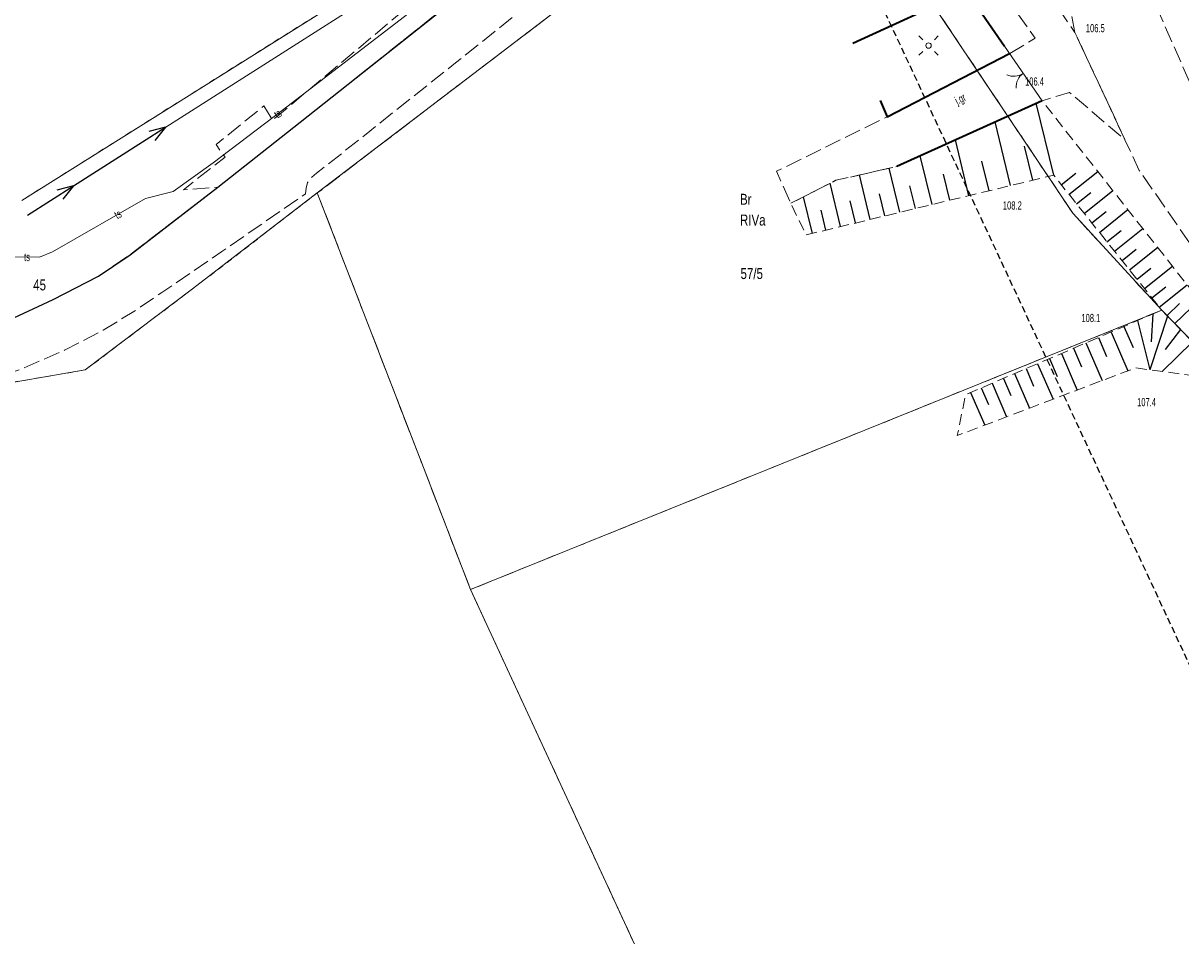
# Model space of a CAD drawing. Header units: metres. Extents: x 5550910 to 5553628, y 5952297 to 5957865.
# Tile 24 of 36: x 5551363 to 5551469, y 5955328 to 5955411. Entities that reach past the tile are written whole.
import ezdxf
from ezdxf.enums import TextEntityAlignment as Align

# ---------------------------------------------------------------- set-up
doc = ezdxf.new("R2010")
doc.units = ezdxf.units.M
for name, pattern in [('1.0_0.5', [1.5, 1, -0.5]), ('1.5_0.5', [2, 1.5, -0.5]), ('2', [0.9, 0.6, -0.3]), ('219-500', [0]), ('egkk-500', [2, 1.5, -0.5]), ('egug-500', [1, 0.5, -0.5]), ('otob_500', [0]), ('suep_nn_500', [0])]:
    doc.linetypes.add(name, pattern=pattern)
doc.layers.get('0').update_dxf_attribs({"color": 2, "lineweight": 5})
doc.styles.get("Standard").update_dxf_attribs({"font": 'Working1250', "width": 0.75})
doc.linetypes.add('902-500', pattern='A,3.75,0,[1,ksztalty.shx,S=0.5,R=0,X=0,Y=0],3.75', length=7.5)

# ---------------------------------------------------------------- blocks, each defined once
blk = doc.blocks.new('SM01')
at = {"color": 0, "linetype": 'Continuous', "lineweight": 13}
for p, q in [((-0.53, 0.531), (-0.883, 0.884)), ((0.531, 0.531), (0.884, 0.884)), ((-0.53, -0.53), (-0.883, -0.883)), ((0.531, -0.53), (0.884, -0.883))]:
    blk.add_line(p, q, dxfattribs=at)
blk.add_circle((0, 0), 0.25, dxfattribs=at)
blk = doc.blocks.new('PW01')
at = {"linetype": 'Continuous', "lineweight": 13}
h = blk.add_hatch(color=0, dxfattribs=at)
edge = h.paths.add_edge_path()
edge.add_arc((0, 0), 0.045, 0, 360)
blk = doc.blocks.new('US15')
at = {"color": 0, "linetype": 'Continuous', "lineweight": 13}
blk.add_circle((0, 0), 0.25, dxfattribs=at)
blk = doc.blocks.new('OK02')
at = {"color": 0, "linetype": 'Continuous', "lineweight": 0}
for centre, start, end in [((-1.5, 0), 0, 60), ((1.5, 0), 120, 180)]:
    blk.add_arc(centre, 1.5, start, end, dxfattribs=at)
blk = doc.blocks.new('SUEP1')
at = {"color": 0, "linetype": 'Continuous'}
for p, q in [((0, 0), (5, 0)), ((5, 0), (3.5, 0.5)), ((5, 0), (3.5, -0.5)), ((5, 0), (15, 0)), ((15, 0), (13.5, 0.5)), ((15, 0), (13.5, -0.5))]:
    blk.add_line(p, q, dxfattribs=at)

msp = doc.modelspace()

# ---------------------------------------------------------------- linework, layer by layer
at = {"layer": '000 Inne (niezydentyfikowane)', "color": 7, "linetype": 'CONTINUOUS', "lineweight": 25, "flags": 128}
for points in [[(5551457.06, 5955397.36), (5551455.47, 5955403.95)], [(5551453.1, 5955396.41), (5551451.7, 5955402.24)], [(5551449.28, 5955395.49), (5551448.06, 5955400.59)], [(5551445.92, 5955394.68), (5551444.84, 5955399.13)], [(5551455.14, 5955396.9), (5551454.39, 5955400.01)], [(5551442.97, 5955393.97), (5551442, 5955398)], [(5551451.14, 5955395.93), (5551450.48, 5955398.66)], [(5551440.26, 5955393.31), (5551439.27, 5955397.39)], [(5551447.54, 5955395.07), (5551446.97, 5955397.45)], [(5551457.76, 5955396.48), (5551459.08, 5955397.54)], [(5551458.46, 5955395.61), (5551461.09, 5955397.71)], [(5551437.54, 5955392.66), (5551436.58, 5955396.63)], [(5551444.4, 5955394.31), (5551443.89, 5955396.39)], [(5551459.86, 5955393.87), (5551462.47, 5955395.96)], [(5551434.96, 5955392.04), (5551434.15, 5955395.39)], [(5551438.9, 5955392.99), (5551438.41, 5955395.03)], [(5551441.61, 5955393.64), (5551441.12, 5955395.67)], [(5551459.16, 5955394.74), (5551460.47, 5955395.79)], [(5551436.2, 5955392.34), (5551435.77, 5955394.16)], [(5551460.56, 5955393), (5551461.86, 5955394.04)], [(5551461.25, 5955392.13), (5551463.85, 5955394.22)], [(5551461.94, 5955391.27), (5551463.24, 5955392.31)], [(5551462.63, 5955390.41), (5551465.22, 5955392.48)], [(5551463.32, 5955389.55), (5551464.61, 5955390.58)], [(5551464.01, 5955388.69), (5551466.58, 5955390.76)], [(5551464.69, 5955387.84), (5551465.97, 5955388.87)], [(5551465.37, 5955386.99), (5551467.93, 5955389.04)], [(5551466.05, 5955386.14), (5551467.33, 5955387.16)], [(5551466.73, 5955385.3), (5551469.27, 5955387.34)], [(5551467.44, 5955384.52), (5551468.59, 5955385.63)], [(5551468.15, 5955383.79), (5551470.37, 5955385.94)], [(5551467.49, 5955384.47), (5551465.87, 5955379.55)], [(5551466.14, 5955384.66), (5551466, 5955382.1)], [(5551463.49, 5955383.52), (5551464.33, 5955381.58)], [(5551464.75, 5955384.06), (5551465.87, 5955379.55)], [(5551468.68, 5955383.24), (5551467.27, 5955381.4)], [(5551461.15, 5955382.51), (5551461.91, 5955380.76)], [(5551462.32, 5955383.01), (5551463.84, 5955379.46)], [(5551469.78, 5955382.11), (5551467, 5955379.4)], [(5551457.77, 5955381.05), (5551459.21, 5955377.7)], [(5551458.88, 5955381.53), (5551459.61, 5955379.83)], [(5551460.01, 5955382.02), (5551461.5, 5955378.57)], [(5551455.59, 5955380.11), (5551457, 5955376.86)], [(5551456.67, 5955380.58), (5551457.39, 5955378.93)], [(5551453.48, 5955379.2), (5551454.84, 5955376.04)], [(5551454.53, 5955379.66), (5551455.22, 5955378.05)], [(5551450.43, 5955377.89), (5551451.08, 5955376.37)], [(5551451.43, 5955378.32), (5551452.75, 5955375.25)], [(5551452.45, 5955378.76), (5551453.12, 5955377.2)], [(5551449.45, 5955377.47), (5551450.74, 5955374.48)]]:
    msp.add_lwpolyline(points, dxfattribs=at)
at = {"layer": '217-kontur klasyfikacyjny', "color": 92, "linetype": 'egkk-500', "lineweight": 18, "flags": 128}
for points in [[(5551434.58, 5955430.03), (5551389.62, 5955395.74)], [(5551458.8, 5955393.9), (5551434.58, 5955430.03)], [(5551389.62, 5955395.74), (5551399.34, 5955370.6)], [(5551466.96, 5955385.01), (5551458.8, 5955393.9)], [(5551466.96, 5955385.01), (5551403.65, 5955359.44)], [(5551474.43, 5955377.32), (5551466.96, 5955385.01)], [(5551399.34, 5955370.6), (5551403.65, 5955359.44)], [(5551403.65, 5955359.44), (5551435.03, 5955291.6)]]:
    msp.add_lwpolyline(points, dxfattribs=at)
at = {"layer": '218-kontur użytku gruntowego', "color": 3, "linetype": 'egug-500', "lineweight": 18, "flags": 128}
for points in [[(5551434.58, 5955430.03), (5551389.62, 5955395.74)], [(5551458.8, 5955393.9), (5551434.58, 5955430.03)], [(5551392.03, 5955413.56), (5551362.57, 5955395.06)], [(5551378.18, 5955386.95), (5551389.62, 5955395.74)], [(5551389.62, 5955395.74), (5551399.34, 5955370.6)], [(5551466.96, 5955385.01), (5551458.8, 5955393.9)], [(5551368.37, 5955379.54), (5551378.18, 5955386.95)], [(5551466.96, 5955385.01), (5551403.65, 5955359.44)], [(5551474.43, 5955377.32), (5551466.96, 5955385.01)], [(5551358.82, 5955377.91), (5551368.37, 5955379.54)], [(5551399.34, 5955370.6), (5551403.65, 5955359.44)], [(5551403.65, 5955359.44), (5551435.03, 5955291.6)]]:
    msp.add_lwpolyline(points, dxfattribs=at)
at = {"layer": '219-działka ewidencyjna', "color": 7, "linetype": '219-500', "lineweight": 18, "flags": 128}
for points in [[(5551434.58, 5955430.03), (5551389.62, 5955395.74)], [(5551434.58, 5955430.03), (5551458.8, 5955393.9)], [(5551362.57, 5955395.06), (5551394.78, 5955415.29)], [(5551389.62, 5955395.74), (5551378.18, 5955386.95)], [(5551399.34, 5955370.6), (5551389.62, 5955395.74)], [(5551466.96, 5955385.01), (5551458.8, 5955393.9)], [(5551378.18, 5955386.95), (5551368.37, 5955379.54)], [(5551466.96, 5955385.01), (5551403.65, 5955359.44)], [(5551474.43, 5955377.32), (5551466.96, 5955385.01)], [(5551368.37, 5955379.54), (5551358.82, 5955377.91)], [(5551403.65, 5955359.44), (5551399.34, 5955370.6)], [(5551435.03, 5955291.6), (5551403.65, 5955359.44)]]:
    msp.add_lwpolyline(points, dxfattribs=at)
at = {"layer": 'brama', "color": 7, "linetype": 'otob_500', "lineweight": 18, "flags": 128}
msp.add_lwpolyline([(5551455.99, 5955404.18), (5551452.54, 5955409.19)], dxfattribs=at)
at = {"layer": 'jezdnia', "color": 7, "linetype": '1.5_0.5', "lineweight": 18, "flags": 128}
for points in [[(5551463.99, 5955508.72), (5551464.39, 5955510.17), (5551465.07, 5955505.61), (5551465.39, 5955501.99), (5551462.91, 5955484.42), (5551462.27, 5955479.67), (5551460.83, 5955471.81), (5551458.82, 5955463.86), (5551456.72, 5955457.82), (5551454.17, 5955453.78), (5551451.28, 5955450.59), (5551447.81, 5955447.52), (5551440.51, 5955442.48), (5551429.4, 5955434.24), (5551420.39, 5955427.48), (5551415.4, 5955423.77), (5551410.03, 5955419.68), (5551404.02, 5955414.89), (5551388.06, 5955402.21), (5551380.5, 5955396.26), (5551377.36, 5955396.04), (5551381.17, 5955399.01), (5551380.35, 5955400.17), (5551384.73, 5955403.7), (5551385.53, 5955402.4), (5551404.31, 5955418.13), (5551411.51, 5955425.2), (5551426.31, 5955434.09), (5551430.33, 5955436.62), (5551435.58, 5955441.01), (5551437.3, 5955442.45), (5551450.34, 5955452.36), (5551450.29, 5955452.97), (5551453.1, 5955455.53), (5551455.6, 5955459.9), (5551458.12, 5955467.81), (5551459.46, 5955474.6), (5551461.38, 5955479.35), (5551462.2, 5955490.26)], [(5551440.51, 5955442.48), (5551443.19, 5955438.03), (5551442.76, 5955437.75), (5551442.49, 5955436.82), (5551442.54, 5955435.46), (5551443.05, 5955434.38), (5551444.37, 5955432.84), (5551440.96, 5955430.05), (5551438.84, 5955432.55), (5551438.07, 5955433.23), (5551437, 5955433.66), (5551436.3, 5955433.64), (5551432.66, 5955430.97), (5551426.5, 5955426.39), (5551420.08, 5955421.51), (5551411.66, 5955415.13), (5551402.29, 5955407.66), (5551395.28, 5955402.08), (5551394.43, 5955401.4), (5551389.56, 5955397.54), (5551389.13, 5955397.2), (5551388.73, 5955396.71), (5551388.59, 5955396.19), (5551388.53, 5955395.66), (5551380.89, 5955390.38), (5551375.38, 5955386.63), (5551373.04, 5955385.03), (5551370.02, 5955383.17), (5551366.48, 5955381.35), (5551362.36, 5955379.55), (5551358.86, 5955378.38), (5551358.6, 5955378.23), (5551358.08, 5955377.56), (5551357.7, 5955376.9), (5551354.59, 5955376.32), (5551353.02, 5955376.02), (5551352.43, 5955376.67), (5551351.86, 5955377.02), (5551350.93, 5955377.01), (5551344.8, 5955376.21), (5551339.27, 5955375.52), (5551327.58, 5955374.07), (5551319.3, 5955372.88), (5551313, 5955372.25), (5551301.97, 5955371.22), (5551295.52, 5955370.61), (5551291.26, 5955369.8), (5551286.28, 5955368.48), (5551279.57, 5955366.33), (5551273.64, 5955363.97), (5551266.96, 5955360.99), (5551265.05, 5955365.45), (5551270, 5955367.81), (5551273.72, 5955369.46), (5551274.06, 5955369.73), (5551274.44, 5955370.68), (5551274.45, 5955371.73), (5551273.9, 5955373.03), (5551276.41, 5955375.18), (5551277.16, 5955374.57), (5551278.19, 5955373.7), (5551280.23, 5955372.69), (5551281.92, 5955372.53), (5551282.9, 5955372.72), (5551284.85, 5955373.29), (5551287.8, 5955374.2), (5551292.89, 5955375.31), (5551297.63, 5955375.96), (5551307.84, 5955376.94), (5551315.6, 5955377.64), (5551321.13, 5955378.21), (5551329.24, 5955379.07), (5551339.43, 5955380.25), (5551344.34, 5955380.83), (5551350.21, 5955381.58), (5551356.02, 5955382.45), (5551359.12, 5955383.16), (5551361.37, 5955384.11), (5551365.43, 5955385.98), (5551369.58, 5955388.12), (5551372.47, 5955390.09), (5551380.5, 5955396.26), (5551388.06, 5955402.21), (5551404.02, 5955414.89), (5551410.03, 5955419.68), (5551415.4, 5955423.77), (5551420.39, 5955427.48), (5551429.4, 5955434.24)], [(5551455.46, 5955436.36), (5551462.84, 5955440.11), (5551462.72, 5955438.4), (5551463.73, 5955425.01), (5551465.59, 5955414.78), (5551471.39, 5955401.64), (5551476.26, 5955393.49), (5551481.57, 5955385.59), (5551486.91, 5955377.94), (5551492.56, 5955369.92), (5551498.17, 5955361.88), (5551503.54, 5955353.79), (5551508.46, 5955345.75), (5551513.01, 5955337.32), (5551517.06, 5955328.95), (5551521.26, 5955320.4), (5551527.99, 5955306.48), (5551534.66, 5955292.46), (5551540.03, 5955281.11), (5551544.46, 5955272.26), (5551549.92, 5955261.82), (5551556.78, 5955249.11), (5551563.35, 5955237.41), (5551576.27, 5955214.14), (5551589.15, 5955190.94), (5551602.61, 5955166.79), (5551610.2, 5955153.13), (5551615.51, 5955143.14), (5551619.01, 5955135.22), (5551622.49, 5955125.88), (5551624.8, 5955117.28), (5551625.95, 5955111.72), (5551627.11, 5955102.56), (5551627.35, 5955092.82), (5551626.85, 5955081.7), (5551625.88, 5955070.37), (5551623.7, 5955047.04), (5551620.95, 5955020.53), (5551617.92, 5954991.94), (5551615.38, 5954967.14), (5551613.18, 5954947.28), (5551611.52, 5954931.92), (5551610.33, 5954919.85), (5551609.4, 5954907.11), (5551609.24, 5954894.54), (5551609.55, 5954883.4), (5551610.4, 5954873.42), (5551611.97, 5954861.74), (5551614.66, 5954846.3), (5551617.57, 5954829.95), (5551622.78, 5954801.05), (5551627.75, 5954773.57), (5551632.86, 5954745.16), (5551637.68, 5954717.39), (5551641.61, 5954694.82), (5551646.22, 5954667.88), (5551648.5, 5954654.19), (5551650.68, 5954640.43), (5551652.8, 5954625.44), (5551654.84, 5954609.05), (5551656.47, 5954593.16), (5551657.56, 5954579.76), (5551658.22, 5954571.81), (5551661.67, 5954527.38), (5551663.82, 5954499.25), (5551665.88, 5954471.68), (5551666.57, 5954462.47), (5551666.66, 5954461.93), (5551672.22, 5954389.95), (5551675.28, 5954351.04), (5551677.91, 5954318.05), (5551683.44, 5954244.25), (5551687.09, 5954197.42), (5551690.15, 5954157.69), (5551698.86, 5954043.22), (5551701.1, 5954018.88), (5551703.84, 5954003.49), (5551711.13, 5953980.46), (5551724.65, 5953951.63), (5551832.15, 5953745.44), (5551835.68, 5953738.86), (5551892.81, 5953628.66), (5551917.14, 5953581.55), (5551966.35, 5953486.49), (5551994.72, 5953431.65), (5552025.63, 5953371.58), (5552071.66, 5953283.52), (5552082.57, 5953262.51), (5552091.2, 5953243.96), (5552093.79, 5953236), (5552095.32, 5953229.38), (5552096.23, 5953224.74), (5552096.78, 5953218.46), (5552100.14, 5953217.29), (5552100.02, 5953214.11), (5552097, 5953213.18), (5552096.9, 5953207.97), (5552096.49, 5953201.04), (5552096.15, 5953198.09), (5552095.51, 5953192.94), (5552094.39, 5953184.52), (5552092.92, 5953174.68), (5552086.6, 5953175.52), (5552087.15, 5953181.17), (5552087.92, 5953187.13), (5552089.57, 5953201.15), (5552090.1, 5953206.02), (5552090.25, 5953210.99), (5552090.32, 5953212.13), (5552090.34, 5953215.17), (5552090.18, 5953219.38), (5552089.86, 5953222.64), (5552089.18, 5953225.81), (5552088.58, 5953229.73), (5552083.72, 5953244.98), (5552079.77, 5953254.29), (5552072.88, 5953268), (5552038.97, 5953333.01), (5552035.49, 5953333.57), (5552033.38, 5953337.96), (5552034.81, 5953340.91), (5551999.22, 5953409.52), (5551969.85, 5953466.23), (5551946.4, 5953511.81), (5551910.17, 5953581.82), (5551879.79, 5953640.62), (5551838.98, 5953719.14), (5551834.68, 5953727.41), (5551765.67, 5953859.94), (5551722.89, 5953941.84), (5551718.7, 5953949.73), (5551709.81, 5953966.79), (5551704.51, 5953978.64), (5551699.67, 5953992.93), (5551695.07, 5954013.03), (5551692.89, 5954034.57), (5551690.3, 5954075.98), (5551686.75, 5954079.02), (5551680.53, 5954078.59), (5551671.21, 5954075.63), (5551669.84, 5954079.96), (5551681.88, 5954083.76), (5551686.1, 5954085.62), (5551689.23, 5954089.48), (5551684.5, 5954152.19), (5551683.75, 5954161.01), (5551678.17, 5954232.97), (5551671.58, 5954319.64), (5551667.8, 5954368.46), (5551665.49, 5954398.42), (5551660.67, 5954461.52), (5551660.6, 5954463.01), (5551659.45, 5954477.3), (5551657.59, 5954501.58), (5551655.41, 5954529.68), (5551653.55, 5954552.49), (5551652.2, 5954554.53), (5551650.8, 5954555.88), (5551649.26, 5954556.61), (5551647.29, 5954557.16), (5551642.56, 5954558.16), (5551633.34, 5954560.05), (5551634.32, 5954564.09), (5551639.82, 5954563.11), (5551645.81, 5954561.93), (5551647.69, 5954562.06), (5551649.42, 5954562.55), (5551650.94, 5954563.9), (5551651.84, 5954565.19), (5551652.48, 5954566.52), (5551651.43, 5954579.7), (5551650.62, 5954589.92), (5551649.8, 5954598.78), (5551648.73, 5954608.14), (5551647.37, 5954620.12), (5551645.22, 5954635.92), (5551642.82, 5954651.1), (5551640.4, 5954665.92), (5551635.83, 5954692.45), (5551631.2, 5954719.48), (5551627.16, 5954742.48), (5551624.12, 5954759.39), (5551618.16, 5954792.27), (5551612.87, 5954821.32), (5551608.74, 5954844.33), (5551606.24, 5954858.98), (5551604.66, 5954869.82), (5551603.57, 5954881.44), (5551602.87, 5954892.76), (5551602.85, 5954904.59), (5551603.56, 5954916.05), (5551604.7, 5954927.95), (5551606.4, 5954942.28), (5551608.06, 5954956.8), (5551611, 5954984.81), (5551613.91, 5955012.23), (5551616.79, 5955039.97), (5551617.36, 5955044.74), (5551619.35, 5955066.31), (5551620.39, 5955080.65), (5551620.78, 5955093.59), (5551619.97, 5955105.33), (5551618.25, 5955116.23), (5551614.99, 5955127.4), (5551612.65, 5955133.54), (5551610.64, 5955138.15), (5551609.52, 5955140.32), (5551606.5, 5955146.61), (5551605.34, 5955148.99), (5551598.71, 5955161.09), (5551585.07, 5955185.86), (5551571.93, 5955209.34), (5551558.7, 5955233.28), (5551551.28, 5955246.32), (5551544.81, 5955258.25), (5551538.95, 5955269.35), (5551534.5, 5955278.23), (5551530.09, 5955287.52), (5551524.37, 5955299.62), (5551518.43, 5955311.96), (5551511.28, 5955326.64), (5551507.77, 5955333.65), (5551503.83, 5955341.4), (5551498.9, 5955349.41), (5551493.75, 5955357.22), (5551488.17, 5955365.39), (5551482.73, 5955372.79), (5551476.66, 5955381.16), (5551471.18, 5955388.76), (5551464.9, 5955397.81), (5551463.59, 5955400.61), (5551459.01, 5955410.42), (5551456.04, 5955425.5)], [(5551453.03, 5955408.5), (5551455.36, 5955409.91), (5551440.96, 5955430.05), (5551444.37, 5955432.84), (5551447.47, 5955427.22), (5551459.01, 5955410.42), (5551463.59, 5955400.61), (5551458.51, 5955404.94), (5551455.99, 5955404.18), (5551442.69, 5955398.16), (5551437.12, 5955396.9), (5551432.98, 5955394.79), (5551431.68, 5955397.73), (5551441.8, 5955402.71)]]:
    msp.add_lwpolyline(points, close=True, dxfattribs=at)
at = {"layer": 'krawężnik', "color": 7, "linetype": 'CONTINUOUS', "lineweight": 25, "flags": 128}
msp.add_lwpolyline([(5551361.37, 5955384.11), (5551365.43, 5955385.98), (5551369.58, 5955388.12), (5551372.47, 5955390.09), (5551380.5, 5955396.26), (5551388.06, 5955402.21), (5551404.02, 5955414.89), (5551410.03, 5955419.68), (5551415.4, 5955423.77), (5551420.39, 5955427.48), (5551429.4, 5955434.24), (5551440.51, 5955442.48)], dxfattribs=at)
at = {"layer": 'ogrodzenie trwałe', "color": 7, "linetype": '902-500', "lineweight": 35, "flags": 128}
for points in [[(5551434.05, 5955419.07), (5551429.61, 5955426.84), (5551436.76, 5955432.17), (5551446.06, 5955418.64), (5551449.08, 5955414.25), (5551452.54, 5955409.19)], [(5551438.66, 5955409.44), (5551449.08, 5955414.25)], [(5551441.17, 5955404.19), (5551441.8, 5955402.71), (5551453.01, 5955408.49)], [(5551455.99, 5955404.18), (5551442.69, 5955398.16)]]:
    msp.add_lwpolyline(points, dxfattribs=at)
at = {"layer": 'przewód elektroenergetyczny niskiego napięcia', "color": 1, "linetype": 'suep_nn_500', "lineweight": 18, "flags": 128}
msp.add_lwpolyline([(5551363.08, 5955393.7), (5551404.1, 5955419.83)], dxfattribs=at)
at = {"layer": 'przewód telekomunikacyjny podziemny', "color": 30, "linetype": 'CONTINUOUS', "lineweight": 18, "flags": 128}
msp.add_lwpolyline([(5551358.9, 5955389.92), (5551364.18, 5955389.86), (5551365.37, 5955390.34), (5551373.88, 5955395.24), (5551376.43, 5955395.87), (5551380.07, 5955398.5), (5551386.44, 5955403.33), (5551404.83, 5955417.49), (5551415.21, 5955426.09), (5551431.29, 5955436.98), (5551438.99, 5955442.78), (5551446.27, 5955447.95), (5551448.6, 5955449.83), (5551452.41, 5955453.49), (5551453.56, 5955456.6)], dxfattribs=at)
at = {"layer": 'skarpa nieumocniona', "color": 7, "linetype": '1.0_0.5', "lineweight": 18, "flags": 128}
for points in [[(5551432.98, 5955394.79), (5551437.12, 5955396.9), (5551442.69, 5955398.16), (5551455.99, 5955404.18), (5551470.92, 5955385.25), (5551479.74, 5955373.4), (5551483.3, 5955369.2), (5551487.63, 5955361.89), (5551474.43, 5955377.32), (5551466.96, 5955385.01), (5551457.06, 5955397.36), (5551434.38, 5955391.9)], [(5551432.98, 5955394.79), (5551437.12, 5955396.9), (5551442.69, 5955398.16), (5551455.99, 5955404.18), (5551470.92, 5955385.25), (5551479.74, 5955373.4), (5551483.3, 5955369.2), (5551487.63, 5955361.89), (5551474.43, 5955377.32), (5551466.96, 5955385.01), (5551457.06, 5955397.36), (5551434.38, 5955391.9)], [(5551515.12, 5955311.11), (5551512.57, 5955310.16), (5551506.43, 5955321.09), (5551494.95, 5955338.76), (5551488.93, 5955353.5), (5551470.11, 5955378.98), (5551464.56, 5955379.73), (5551448.23, 5955373.53), (5551448.99, 5955377.27), (5551466.96, 5955385.01), (5551474.43, 5955377.32), (5551487.63, 5955361.89), (5551500.46, 5955342.08), (5551505.3, 5955334.52), (5551511.86, 5955321.63)], [(5551515.12, 5955311.11), (5551512.57, 5955310.16), (5551506.43, 5955321.09), (5551494.95, 5955338.76), (5551488.93, 5955353.5), (5551470.11, 5955378.98), (5551464.56, 5955379.73), (5551448.23, 5955373.53), (5551448.99, 5955377.27), (5551466.96, 5955385.01), (5551474.43, 5955377.32), (5551487.63, 5955361.89), (5551500.46, 5955342.08), (5551505.3, 5955334.52), (5551511.86, 5955321.63)]]:
    msp.add_lwpolyline(points, close=True, dxfattribs=at)
at = {"layer": 'Zakres', "color": 5, "linetype": '2', "lineweight": 25, "flags": 128}
msp.add_lwpolyline([(5551539.89, 5955556.3), (5551532.83, 5955579.59), (5551412.18, 5955533.02), (5551417.83, 5955463.17), (5551492.62, 5955303.01), (5551563.17, 5955284.66), (5551801.65, 5955188.71), (5551944.88, 5955090.64), (5552101.51, 5955073.7), (5552198.88, 5955088.52), (5552322.35, 5954926.24), (5552389.38, 5954546.65), (5552301.18, 5953845.33), (5552445.82, 5953604.03), (5552352.69, 5953364.14), (5552322.35, 5953343.68), (5552337.17, 5953304.17), (5552363.27, 5953310.52), (5552494.5, 5953582.87), (5552343.52, 5953842.51), (5552416.89, 5954365.33), (5552426.77, 5954541.01), (5552383.73, 5954780.19), (5552366.62, 5954919.72), (5552207.87, 5955119.74), (5552134.49, 5955107.04), (5551969.13, 5955121.77), (5551896.19, 5955180.95), (5551736.74, 5955259.26), (5551546.94, 5955321.35), (5551512.37, 5955423.66), (5551586.45, 5955433.54)], close=True, dxfattribs=at)

# ---------------------------------------------------------------- block references
at = {"layer": 'brama', "color": 7, "linetype": 'CONTINUOUS', "lineweight": 18, "rotation": 124.552}
msp.add_blockref('OK02', (5551454.265, 5955406.685), dxfattribs=at)
at = {"layer": 'latarnia', "color": 7, "linetype": 'CONTINUOUS', "lineweight": 18}
msp.add_blockref('SM01', (5551445.6, 5955409.23), dxfattribs=at)
at = {"layer": 'pikieta naturalna', "color": 7, "linetype": 'CONTINUOUS', "lineweight": 13}
for p in [(5551459.01, 5955410.42), (5551458.51, 5955404.94), (5551457.06, 5955397.36), (5551466.96, 5955385.01)]:
    msp.add_blockref('PW01', p, dxfattribs=at)
at = {"layer": 'przewód elektroenergetyczny niskiego napięcia', "color": 1, "linetype": 'CONTINUOUS', "lineweight": 18, "rotation": 32.497}
msp.add_blockref('SUEP1', (5551363.08, 5955393.7), dxfattribs=at)
at = {"layer": 'słup przewodów napowietrznych', "color": 7, "linetype": 'CONTINUOUS', "lineweight": 18}
msp.add_blockref('US15', (5551445.6, 5955409.23), dxfattribs=at)

# ---------------------------------------------------------------- texts
at = {"layer": '209-oznaczenie konturu klasyfikacyjnego', "color": 92, "linetype": 'CONTINUOUS', "lineweight": 18, "width": 0.79}
msp.add_text('RIVa', height=1, dxfattribs=at).set_placement((5551428.33, 5955393.76), align=Align.TOP_LEFT)
at = {"layer": '210-oznaczenie konturu użytku gruntowego', "color": 3, "linetype": 'CONTINUOUS', "lineweight": 18, "width": 0.79}
msp.add_text('Br', height=1, dxfattribs=at).set_placement((5551428.33, 5955394.66))
at = {"layer": '211-numer działki ewidencyjnej', "color": 7, "linetype": 'CONTINUOUS', "lineweight": 18, "width": 0.79}
msp.add_text('57/5', height=1, dxfattribs=at).set_placement((5551428.38, 5955387.86))
msp.add_text('45', height=1, dxfattribs=at).set_placement((5551363.6, 5955387.82), align=Align.TOP_LEFT)
at = {"layer": 'jezdnia-Atr17', "color": 7, "width": 0.667}
msp.add_text('j.gr', height=0.75, rotation=27.275, dxfattribs=at).set_placement((5551448.25, 5955403.8))
at = {"layer": 'pikieta naturalna-Atr2', "color": 7, "width": 0.667}
for s, p in [('106.5', (5551460.01, 5955410.45)), ('106.4', (5551454.44, 5955405.57)), ('108.2', (5551452.41, 5955394.22)), ('108.1', (5551459.6, 5955383.92)), ('107.4', (5551464.7, 5955376.22))]:
    msp.add_text(s, height=0.75, rotation=360, dxfattribs=at).set_placement(p)
at = {"layer": 'przewód telekomunikacyjny podziemny-Atr1', "color": 30, "width": 0.667}
for rotation, p in [(37.171, (5551385.78, 5955402.83)), (29.933, (5551371.12, 5955393.65)), (359.349, (5551362.77, 5955389.88))]:
    msp.add_text('ts', height=0.75, rotation=rotation, dxfattribs=at).set_placement(p, align=Align.MIDDLE_LEFT)

doc.saveas('drawing.dxf')
